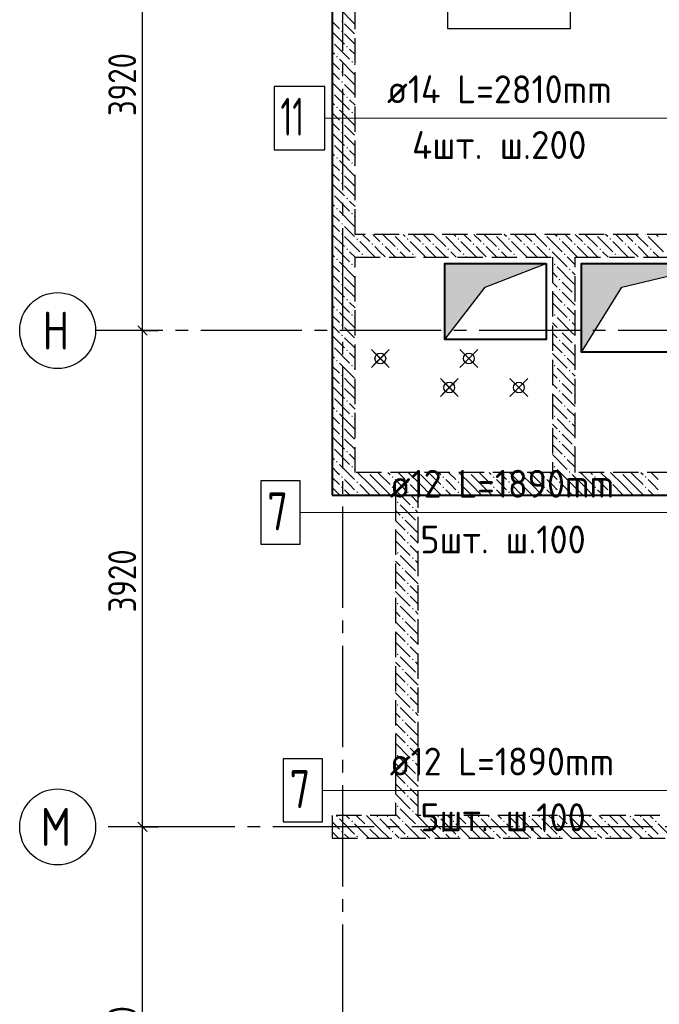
# Model space of a CAD drawing. Header units: millimetres. Extents: x 40580 to 1168286, y -220995 to 81020.
# Tile 189 of 194: x 517168 to 522224, y -98053 to -90277. Entities that reach past the tile are written whole.
import ezdxf

# ---------------------------------------------------------------- set-up
doc = ezdxf.new("R2010")
doc.units = ezdxf.units.MM
for name, pattern in [('______2', [270, 200, -70]), ('______5', [1100, 800, -100, 100, -100]), ('CENTER', [2, 1.25, -0.25, 0.25, -0.25])]:
    doc.linetypes.add(name, pattern=pattern)
for name, color, linetype, lineweight in [('Standard', 7, 'Continuous', 25), ('Высотные отметки', 7, 'Continuous', 25), ('ДОП Верх по Х', 7, 'Continuous', 25), ('ОСИ', 7, 'CENTER', 15), ('Основная', 7, 'Continuous', 40), ('Позиционная метка номер позиции', 7, 'Continuous', 13), ('Примечания', 7, 'Continuous', 13), ('Размерная линия_ общее', 7, 'Continuous', 25)]:
    doc.layers.add(name, color=color, linetype=linetype, lineweight=lineweight)
doc.layers.add('ЖБ Стена верхний уровень', color=7, linetype='______2', true_color=0x656565)
doc.layers.add('Тонкие', color=7, linetype='Continuous')
doc.layers.add('ФВ-2', color=7, linetype='Continuous')
doc.styles.add('GOST 2.304-81', font='txt')
doc.styles.add('ISOCPEUR', font='isocpeur.ttf')

msp = doc.modelspace()

# ---------------------------------------------------------------- hatches: boundary and pattern name
at = {"layer": 'ЖБ Стена верхний уровень', "linetype": 'Continuous', "lineweight": -3, "transparency": 33554687}
for points in [[(519709.3, -90289), (519715.8, -90282.5), (519722.3, -90289), (519715.8, -90295.5)], [(519709.3, -90369), (519715.8, -90362.5), (519722.3, -90369), (519715.8, -90375.5)], [(519638.8, -90445.5), (519642.3, -90449), (519638.8, -90452.4)], [(519749.3, -90489), (519755.8, -90482.5), (519762.3, -90489), (519755.8, -90495.5)], [(519669.3, -90569), (519675.8, -90562.5), (519682.3, -90569), (519675.8, -90575.5)], [(519789.3, -90609), (519795.8, -90602.5), (519802.3, -90609), (519795.8, -90615.5)], [(519709.3, -90689), (519715.8, -90682.5), (519722.3, -90689), (519715.8, -90695.5)], [(519709.3, -90769), (519715.8, -90762.5), (519722.3, -90769), (519715.8, -90775.5)], [(519638.8, -90845.5), (519642.3, -90849), (519638.8, -90852.4)], [(519749.3, -90889), (519755.8, -90882.5), (519762.3, -90889), (519755.8, -90895.5)], [(519669.3, -90969), (519675.8, -90962.5), (519682.3, -90969), (519675.8, -90975.5)], [(519789.3, -91009), (519795.8, -91002.5), (519802.3, -91009), (519795.8, -91015.5)], [(519709.3, -91089), (519715.8, -91082.5), (519722.3, -91089), (519715.8, -91095.5)], [(519709.3, -91169), (519715.8, -91162.5), (519722.3, -91169), (519715.8, -91175.5)], [(519638.8, -91245.5), (519642.3, -91249), (519638.8, -91252.4)], [(519749.3, -91289), (519755.8, -91282.5), (519762.3, -91289), (519755.8, -91295.5)], [(519669.3, -91369), (519675.8, -91362.5), (519682.3, -91369), (519675.8, -91375.5)], [(519789.3, -91409), (519795.8, -91402.5), (519802.3, -91409), (519795.8, -91415.5)], [(519709.3, -91489), (519715.8, -91482.5), (519722.3, -91489), (519715.8, -91495.5)], [(519709.3, -91569), (519715.8, -91562.5), (519722.3, -91569), (519715.8, -91575.5)], [(519638.8, -91645.5), (519642.3, -91649), (519638.8, -91652.4)], [(519749.3, -91689), (519755.8, -91682.5), (519762.3, -91689), (519755.8, -91695.5)], [(519669.3, -91769), (519675.8, -91762.5), (519682.3, -91769), (519675.8, -91775.5)], [(519789.3, -91809), (519795.8, -91802.5), (519802.3, -91809), (519795.8, -91815.5)], [(519709.3, -91889), (519715.8, -91882.5), (519722.3, -91889), (519715.8, -91895.5)], [(519709.3, -91969), (519715.8, -91962.5), (519722.3, -91969), (519715.8, -91975.5)], [(520119.1, -91972.1), (520115.8, -91975.5), (520112.4, -91972.1)], [(520519.1, -91972.1), (520515.8, -91975.5), (520512.4, -91972.1)], [(520919.1, -91972.1), (520915.8, -91975.5), (520912.4, -91972.1)], [(521319.1, -91972.1), (521315.8, -91975.5), (521312.4, -91972.1)], [(521719.1, -91972.1), (521715.8, -91975.5), (521712.4, -91972.1)], [(522119.1, -91972.1), (522115.8, -91975.5), (522112.4, -91972.1)], [(519638.8, -92045.5), (519642.3, -92049), (519638.8, -92052.4)], [(519829.3, -92009), (519835.8, -92002.5), (519842.3, -92009), (519835.8, -92015.5)], [(519949.3, -92049), (519955.8, -92042.5), (519962.3, -92049), (519955.8, -92055.5)], [(520029.3, -92049), (520035.8, -92042.5), (520042.3, -92049), (520035.8, -92055.5)], [(520229.3, -92009), (520235.8, -92002.5), (520242.3, -92009), (520235.8, -92015.5)], [(520349.3, -92049), (520355.8, -92042.5), (520362.3, -92049), (520355.8, -92055.5)], [(520429.3, -92049), (520435.8, -92042.5), (520442.3, -92049), (520435.8, -92055.5)], [(520629.3, -92009), (520635.8, -92002.5), (520642.3, -92009), (520635.8, -92015.5)], [(520749.3, -92049), (520755.8, -92042.5), (520762.3, -92049), (520755.8, -92055.5)], [(520829.3, -92049), (520835.8, -92042.5), (520842.3, -92049), (520835.8, -92055.5)], [(521029.3, -92009), (521035.8, -92002.5), (521042.3, -92009), (521035.8, -92015.5)], [(521149.3, -92049), (521155.8, -92042.5), (521162.3, -92049), (521155.8, -92055.5)], [(521229.3, -92049), (521235.8, -92042.5), (521242.3, -92049), (521235.8, -92055.5)], [(521429.3, -92009), (521435.8, -92002.5), (521442.3, -92009), (521435.8, -92015.5)], [(521549.3, -92049), (521555.8, -92042.5), (521562.3, -92049), (521555.8, -92055.5)], [(521629.3, -92049), (521635.8, -92042.5), (521642.3, -92049), (521635.8, -92055.5)], [(521829.3, -92009), (521835.8, -92002.5), (521842.3, -92009), (521835.8, -92015.5)], [(521949.3, -92049), (521955.8, -92042.5), (521962.3, -92049), (521955.8, -92055.5)], [(522029.3, -92049), (522035.8, -92042.5), (522042.3, -92049), (522035.8, -92055.5)], [(519749.3, -92089), (519755.8, -92082.5), (519762.3, -92089), (519755.8, -92095.5)], [(519869.3, -92129), (519875.8, -92122.5), (519882.3, -92129), (519875.8, -92135.5)], [(520149.3, -92089), (520155.8, -92082.5), (520162.3, -92089), (520155.8, -92095.5)], [(520269.3, -92129), (520275.8, -92122.5), (520282.3, -92129), (520275.8, -92135.5)], [(520549.3, -92089), (520555.8, -92082.5), (520562.3, -92089), (520555.8, -92095.5)], [(520669.3, -92129), (520675.8, -92122.5), (520682.3, -92129), (520675.8, -92135.5)], [(520949.3, -92089), (520955.8, -92082.5), (520962.3, -92089), (520955.8, -92095.5)], [(521069.3, -92129), (521075.8, -92122.5), (521082.3, -92129), (521075.8, -92135.5)], [(521349.3, -92089), (521355.8, -92082.5), (521362.3, -92089), (521355.8, -92095.5)], [(521469.3, -92129), (521475.8, -92122.5), (521482.3, -92129), (521475.8, -92135.5)], [(521749.3, -92089), (521755.8, -92082.5), (521762.3, -92089), (521755.8, -92095.5)], [(521869.3, -92129), (521875.8, -92122.5), (521882.3, -92129), (521875.8, -92135.5)], [(522149.3, -92089), (522155.8, -92082.5), (522162.3, -92089), (522155.8, -92095.5)], [(519669.3, -92169), (519675.8, -92162.5), (519682.3, -92169), (519675.8, -92175.5)], [(519789.3, -92209), (519795.8, -92202.5), (519802.3, -92209), (519795.8, -92215.5)], [(521389.3, -92209), (521395.8, -92202.5), (521402.3, -92209), (521395.8, -92215.5)], [(519709.3, -92289), (519715.8, -92282.5), (519722.3, -92289), (519715.8, -92295.5)], [(521509.3, -92249), (521515.8, -92242.5), (521522.3, -92249), (521515.8, -92255.5)], [(519709.3, -92369), (519715.8, -92362.5), (519722.3, -92369), (519715.8, -92375.5)], [(521429.3, -92329), (521435.8, -92322.5), (521442.3, -92329), (521435.8, -92335.5)], [(519638.8, -92445.5), (519642.3, -92449), (519638.8, -92452.4)], [(521429.3, -92409), (521435.8, -92402.5), (521442.3, -92409), (521435.8, -92415.5)], [(521549.3, -92449), (521555.8, -92442.5), (521558.8, -92445.5), (521558.8, -92452.4), (521555.8, -92455.5)], [(519749.3, -92489), (519755.8, -92482.5), (519762.3, -92489), (519755.8, -92495.5)], [(521469.3, -92529), (521475.8, -92522.5), (521482.3, -92529), (521475.8, -92535.5)], [(519669.3, -92569), (519675.8, -92562.5), (519682.3, -92569), (519675.8, -92575.5)], [(519789.3, -92609), (519795.8, -92602.5), (519802.3, -92609), (519795.8, -92615.5)], [(521389.3, -92609), (521395.8, -92602.5), (521402.3, -92609), (521395.8, -92615.5)], [(519709.3, -92689), (519715.8, -92682.5), (519722.3, -92689), (519715.8, -92695.5)], [(521509.3, -92649), (521515.8, -92642.5), (521522.3, -92649), (521515.8, -92655.5)], [(519709.3, -92769), (519715.8, -92762.5), (519722.3, -92769), (519715.8, -92775.5)], [(521429.3, -92729), (521435.8, -92722.5), (521442.3, -92729), (521435.8, -92735.5)], [(519638.8, -92845.5), (519642.3, -92849), (519638.8, -92852.4)], [(521429.3, -92809), (521435.8, -92802.5), (521442.3, -92809), (521435.8, -92815.5)], [(521549.3, -92849), (521555.8, -92842.5), (521558.8, -92845.5), (521558.8, -92852.4), (521555.8, -92855.5)], [(519749.3, -92889), (519755.8, -92882.5), (519762.3, -92889), (519755.8, -92895.5)], [(521469.3, -92929), (521475.8, -92922.5), (521482.3, -92929), (521475.8, -92935.5)], [(519669.3, -92969), (519675.8, -92962.5), (519682.3, -92969), (519675.8, -92975.5)], [(519789.3, -93009), (519795.8, -93002.5), (519802.3, -93009), (519795.8, -93015.5)], [(521389.3, -93009), (521395.8, -93002.5), (521402.3, -93009), (521395.8, -93015.5)], [(519709.3, -93089), (519715.8, -93082.5), (519722.3, -93089), (519715.8, -93095.5)], [(521509.3, -93049), (521515.8, -93042.5), (521522.3, -93049), (521515.8, -93055.5)], [(519709.3, -93169), (519715.8, -93162.5), (519722.3, -93169), (519715.8, -93175.5)], [(521429.3, -93129), (521435.8, -93122.5), (521442.3, -93129), (521435.8, -93135.5)], [(521429.3, -93209), (521435.8, -93202.5), (521442.3, -93209), (521435.8, -93215.5)], [(519638.8, -93245.5), (519642.3, -93249), (519638.8, -93252.4)], [(519749.3, -93289), (519755.8, -93282.5), (519762.3, -93289), (519755.8, -93295.5)], [(521549.3, -93249), (521555.8, -93242.5), (521558.8, -93245.5), (521558.8, -93252.4), (521555.8, -93255.5)], [(519669.3, -93369), (519675.8, -93362.5), (519682.3, -93369), (519675.8, -93375.5)], [(521469.3, -93329), (521475.8, -93322.5), (521482.3, -93329), (521475.8, -93335.5)], [(519789.3, -93409), (519795.8, -93402.5), (519802.3, -93409), (519795.8, -93415.5)], [(521389.3, -93409), (521395.8, -93402.5), (521402.3, -93409), (521395.8, -93415.5)], [(521509.3, -93449), (521515.8, -93442.5), (521522.3, -93449), (521515.8, -93455.5)], [(519709.3, -93489), (519715.8, -93482.5), (519722.3, -93489), (519715.8, -93495.5)], [(521429.3, -93529), (521435.8, -93522.5), (521442.3, -93529), (521435.8, -93535.5)], [(519709.3, -93569), (519715.8, -93562.5), (519722.3, -93569), (519715.8, -93575.5)], [(521429.3, -93609), (521435.8, -93602.5), (521442.3, -93609), (521435.8, -93615.5)], [(519638.8, -93645.5), (519642.3, -93649), (519638.8, -93652.4)], [(519749.3, -93689), (519755.8, -93682.5), (519762.3, -93689), (519755.8, -93695.5)], [(521549.3, -93649), (521555.8, -93642.5), (521558.8, -93645.5), (521558.8, -93652.4), (521555.8, -93655.5)], [(519669.3, -93769), (519675.8, -93762.5), (519682.3, -93769), (519675.8, -93775.5)], [(521469.3, -93729), (521475.8, -93722.5), (521482.3, -93729), (521475.8, -93735.5)], [(519789.3, -93809), (519795.8, -93802.5), (519802.3, -93809), (519795.8, -93815.5)], [(519919.1, -93852.1), (519915.8, -93855.5), (519912.4, -93852.1)], [(520319.1, -93852.1), (520315.8, -93855.5), (520312.4, -93852.1)], [(520719.1, -93852.1), (520715.8, -93855.5), (520712.4, -93852.1)], [(521119.1, -93852.1), (521115.8, -93855.5), (521112.4, -93852.1)], [(521389.3, -93809), (521395.8, -93802.5), (521402.3, -93809), (521395.8, -93815.5)], [(521509.3, -93849), (521515.8, -93842.5), (521522.3, -93849), (521519.1, -93852.1), (521512.4, -93852.1)], [(521519.1, -93852.1), (521515.8, -93855.5), (521512.4, -93852.1)], [(521919.1, -93852.1), (521915.8, -93855.5), (521912.4, -93852.1)], [(519709.3, -93889), (519715.8, -93882.5), (519722.3, -93889), (519715.8, -93895.5)], [(519829.3, -93929), (519835.8, -93922.5), (519842.3, -93929), (519835.8, -93935.5)], [(520109.3, -93889), (520115.8, -93882.5), (520122.3, -93889), (520115.8, -93895.5)], [(520229.3, -93929), (520235.8, -93922.5), (520242.3, -93929), (520235.8, -93935.5)], [(520509.3, -93889), (520515.8, -93882.5), (520522.3, -93889), (520515.8, -93895.5)], [(520629.3, -93929), (520635.8, -93922.5), (520642.3, -93929), (520635.8, -93935.5)], [(520909.3, -93889), (520915.8, -93882.5), (520922.3, -93889), (520915.8, -93895.5)], [(521029.3, -93929), (521035.8, -93922.5), (521042.3, -93929), (521035.8, -93935.5)], [(521309.3, -93889), (521315.8, -93882.5), (521322.3, -93889), (521315.8, -93895.5)], [(521429.3, -93929), (521435.8, -93922.5), (521442.3, -93929), (521435.8, -93935.5)], [(521709.3, -93889), (521715.8, -93882.5), (521722.3, -93889), (521715.8, -93895.5)], [(521829.3, -93929), (521835.8, -93922.5), (521842.3, -93929), (521835.8, -93935.5)], [(522109.3, -93889), (522115.8, -93882.5), (522122.3, -93889), (522115.8, -93895.5)], [(519709.3, -93969), (519715.8, -93962.5), (519722.3, -93969), (519715.8, -93975.5)], [(519829.3, -94009), (519835.8, -94002.5), (519842.3, -94009), (519835.8, -94015.5)], [(520109.3, -93969), (520115.8, -93962.5), (520122.3, -93969), (520115.8, -93975.5)], [(520229.3, -94009), (520235.8, -94002.5), (520242.3, -94009), (520235.8, -94015.5)], [(520509.3, -93969), (520515.8, -93962.5), (520522.3, -93969), (520515.8, -93975.5)], [(520629.3, -94009), (520635.8, -94002.5), (520642.3, -94009), (520635.8, -94015.5)], [(520909.3, -93969), (520915.8, -93962.5), (520922.3, -93969), (520915.8, -93975.5)], [(521029.3, -94009), (521035.8, -94002.5), (521042.3, -94009), (521035.8, -94015.5)], [(521309.3, -93969), (521315.8, -93962.5), (521322.3, -93969), (521315.8, -93975.5)], [(521429.3, -94009), (521435.8, -94002.5), (521442.3, -94009), (521435.8, -94015.5)], [(521709.3, -93969), (521715.8, -93962.5), (521722.3, -93969), (521715.8, -93975.5)], [(521829.3, -94009), (521835.8, -94002.5), (521842.3, -94009), (521835.8, -94015.5)], [(522109.3, -93969), (522115.8, -93962.5), (522122.3, -93969), (522115.8, -93975.5)], [(520149.3, -94089), (520155.8, -94082.5), (520162.3, -94089), (520155.8, -94095.5)], [(520269.3, -94129), (520275.8, -94122.5), (520282.3, -94129), (520275.8, -94135.5)], [(520189.3, -94209), (520195.8, -94202.5), (520202.3, -94209), (520195.8, -94215.5)], [(520309.3, -94249), (520315.8, -94242.5), (520318.8, -94245.5), (520318.8, -94252.4), (520315.8, -94255.5)], [(520229.3, -94329), (520235.8, -94322.5), (520242.3, -94329), (520235.8, -94335.5)], [(520229.3, -94409), (520235.8, -94402.5), (520242.3, -94409), (520235.8, -94415.5)], [(520149.3, -94489), (520155.8, -94482.5), (520162.3, -94489), (520155.8, -94495.5)], [(520269.3, -94529), (520275.8, -94522.5), (520282.3, -94529), (520275.8, -94535.5)], [(520189.3, -94609), (520195.8, -94602.5), (520202.3, -94609), (520195.8, -94615.5)], [(520309.3, -94649), (520315.8, -94642.5), (520318.8, -94645.5), (520318.8, -94652.4), (520315.8, -94655.5)], [(520229.3, -94729), (520235.8, -94722.5), (520242.3, -94729), (520235.8, -94735.5)], [(520229.3, -94809), (520235.8, -94802.5), (520242.3, -94809), (520235.8, -94815.5)], [(520149.3, -94889), (520155.8, -94882.5), (520162.3, -94889), (520155.8, -94895.5)], [(520269.3, -94929), (520275.8, -94922.5), (520282.3, -94929), (520275.8, -94935.5)], [(520189.3, -95009), (520195.8, -95002.5), (520202.3, -95009), (520195.8, -95015.5)], [(520309.3, -95049), (520315.8, -95042.5), (520318.8, -95045.5), (520318.8, -95052.4), (520315.8, -95055.5)], [(520229.3, -95129), (520235.8, -95122.5), (520242.3, -95129), (520235.8, -95135.5)], [(520229.3, -95209), (520235.8, -95202.5), (520242.3, -95209), (520235.8, -95215.5)], [(520149.3, -95289), (520155.8, -95282.5), (520162.3, -95289), (520155.8, -95295.5)], [(520269.3, -95329), (520275.8, -95322.5), (520282.3, -95329), (520275.8, -95335.5)], [(520189.3, -95409), (520195.8, -95402.5), (520202.3, -95409), (520195.8, -95415.5)], [(520309.3, -95449), (520315.8, -95442.5), (520318.8, -95445.5), (520318.8, -95452.4), (520315.8, -95455.5)], [(520229.3, -95529), (520235.8, -95522.5), (520242.3, -95529), (520235.8, -95535.5)], [(520229.3, -95609), (520235.8, -95602.5), (520242.3, -95609), (520235.8, -95615.5)], [(520149.3, -95689), (520155.8, -95682.5), (520162.3, -95689), (520155.8, -95695.5)], [(520269.3, -95729), (520275.8, -95722.5), (520282.3, -95729), (520275.8, -95735.5)], [(520189.3, -95809), (520195.8, -95802.5), (520202.3, -95809), (520195.8, -95815.5)], [(520309.3, -95849), (520315.8, -95842.5), (520318.8, -95845.5), (520318.8, -95852.4), (520315.8, -95855.5)], [(520229.3, -95929), (520235.8, -95922.5), (520242.3, -95929), (520235.8, -95935.5)], [(520229.3, -96009), (520235.8, -96002.5), (520242.3, -96009), (520235.8, -96015.5)], [(520149.3, -96089), (520155.8, -96082.5), (520162.3, -96089), (520155.8, -96095.5)], [(520269.3, -96129), (520275.8, -96122.5), (520282.3, -96129), (520275.8, -96135.5)], [(520189.3, -96209), (520195.8, -96202.5), (520202.3, -96209), (520195.8, -96215.5)], [(520309.3, -96249), (520315.8, -96242.5), (520318.8, -96245.5), (520318.8, -96252.4), (520315.8, -96255.5)], [(520229.3, -96329), (520235.8, -96322.5), (520242.3, -96329), (520235.8, -96335.5)], [(520229.3, -96409), (520235.8, -96402.5), (520242.3, -96409), (520235.8, -96415.5)], [(520149.3, -96489), (520155.8, -96482.5), (520162.3, -96489), (520155.8, -96495.5)], [(519669.3, -96569), (519675.8, -96562.5), (519682.3, -96569), (519675.8, -96575.5)], [(519989.3, -96569), (519995.8, -96562.5), (520002.3, -96569), (519995.8, -96575.5)], [(520069.3, -96569), (520075.8, -96562.5), (520082.3, -96569), (520075.8, -96575.5)], [(520269.3, -96529), (520275.8, -96522.5), (520282.3, -96529), (520275.8, -96535.5)], [(520389.3, -96569), (520395.8, -96562.5), (520402.3, -96569), (520395.8, -96575.5)], [(520469.3, -96569), (520475.8, -96562.5), (520482.3, -96569), (520475.8, -96575.5)], [(520789.3, -96569), (520795.8, -96562.5), (520802.3, -96569), (520795.8, -96575.5)], [(520869.3, -96569), (520875.8, -96562.5), (520882.3, -96569), (520875.8, -96575.5)], [(521189.3, -96569), (521195.8, -96562.5), (521202.3, -96569), (521195.8, -96575.5)], [(521269.3, -96569), (521275.8, -96562.5), (521282.3, -96569), (521275.8, -96575.5)], [(521589.3, -96569), (521595.8, -96562.5), (521602.3, -96569), (521595.8, -96575.5)], [(521669.3, -96569), (521675.8, -96562.5), (521682.3, -96569), (521675.8, -96575.5)], [(521989.3, -96569), (521995.8, -96562.5), (522002.3, -96569), (521995.8, -96575.5)], [(522069.3, -96569), (522075.8, -96562.5), (522082.3, -96569), (522075.8, -96575.5)], [(519789.3, -96609), (519795.8, -96602.5), (519802.3, -96609), (519795.8, -96615.5)], [(519909.3, -96649), (519915.8, -96642.5), (519922.3, -96649), (519915.8, -96655.5)], [(520189.3, -96609), (520195.8, -96602.5), (520202.3, -96609), (520195.8, -96615.5)], [(520309.3, -96649), (520315.8, -96642.5), (520322.3, -96649), (520315.8, -96655.5)], [(520589.3, -96609), (520595.8, -96602.5), (520602.3, -96609), (520595.8, -96615.5)], [(520709.3, -96649), (520715.8, -96642.5), (520722.3, -96649), (520715.8, -96655.5)], [(520989.3, -96609), (520995.8, -96602.5), (521002.3, -96609), (520995.8, -96615.5)], [(521109.3, -96649), (521115.8, -96642.5), (521122.3, -96649), (521115.8, -96655.5)], [(521389.3, -96609), (521395.8, -96602.5), (521402.3, -96609), (521395.8, -96615.5)], [(521509.3, -96649), (521515.8, -96642.5), (521522.3, -96649), (521515.8, -96655.5)], [(521789.3, -96609), (521795.8, -96602.5), (521802.3, -96609), (521795.8, -96615.5)], [(521909.3, -96649), (521915.8, -96642.5), (521922.3, -96649), (521915.8, -96655.5)], [(522189.3, -96609), (522195.8, -96602.5), (522202.3, -96609), (522195.8, -96615.5)], [(519709.3, -96689), (519715.8, -96682.5), (519722.3, -96689), (519715.8, -96695.5)], [(519829.3, -96729), (519835.8, -96722.5), (519842.3, -96729), (519835.8, -96735.5)], [(520109.3, -96689), (520115.8, -96682.5), (520122.3, -96689), (520115.8, -96695.5)], [(520229.3, -96729), (520235.8, -96722.5), (520242.3, -96729), (520235.8, -96735.5)], [(520509.3, -96689), (520515.8, -96682.5), (520522.3, -96689), (520515.8, -96695.5)], [(520629.3, -96729), (520635.8, -96722.5), (520642.3, -96729), (520635.8, -96735.5)], [(520909.3, -96689), (520915.8, -96682.5), (520922.3, -96689), (520915.8, -96695.5)], [(521029.3, -96729), (521035.8, -96722.5), (521042.3, -96729), (521035.8, -96735.5)], [(521309.3, -96689), (521315.8, -96682.5), (521322.3, -96689), (521315.8, -96695.5)], [(521429.3, -96729), (521435.8, -96722.5), (521442.3, -96729), (521435.8, -96735.5)], [(521709.3, -96689), (521715.8, -96682.5), (521722.3, -96689), (521715.8, -96695.5)], [(521829.3, -96729), (521835.8, -96722.5), (521842.3, -96729), (521835.8, -96735.5)], [(522109.3, -96689), (522115.8, -96682.5), (522122.3, -96689), (522115.8, -96695.5)]]:
    msp.add_hatch(color=7, dxfattribs=at).paths.add_polyline_path(points, flags=16)
at = {"layer": 'ФВ-2'}
h = msp.add_hatch(color=256, dxfattribs=at)
h.dxf.hatch_style = 1
h.paths.add_polyline_path([(521277.6, -92222.1), (520847.2, -92390.3), (520528.8, -92802.1), (520528.8, -92222.1)])
h.paths.add_polyline_path([(521277.6, -92222.1), (520528.8, -92222.1), (520528.8, -92202.1), (521328.8, -92202.1)])
h = msp.add_hatch(color=256, dxfattribs=at)
h.dxf.hatch_style = 1
h.paths.add_polyline_path([(522318, -92296.2), (521927.2, -92390.3), (521608.8, -92902.1), (521608.8, -92222.1)])
h.paths.add_polyline_path([(522318, -92296.2), (521608.8, -92222.1), (521608.8, -92202.1), (522708.8, -92202.1)])

# ---------------------------------------------------------------- linework, layer by layer
for centre in [(520018.9, -92952.1), (520718.8, -92952.1), (520563.8, -93182.1), (521113.8, -93182.1)]:
    msp.add_circle(centre, 42.5)
at = {"layer": 'Standard', "color": 7, "linetype": 'Continuous', "lineweight": -3, "transparency": 33554687}
for p, q in [((518138.8, -92732.1), (518138.8, -88812.1)), ((518138.8, -96652.1), (518138.8, -92732.1)), ((518138.8, -99952.1), (518138.8, -96652.1))]:
    msp.add_line(p, q, dxfattribs=at)
at = {"layer": 'Standard', "color": 7, "linetype": 'Continuous', "lineweight": 25, "transparency": 33554687}
for p, q in [((518176.3, -92769.6), (518101.3, -92694.6)), ((518176.3, -96689.6), (518101.3, -96614.6))]:
    msp.add_line(p, q, dxfattribs=at)
at = {"layer": 'Standard', "color": 251, "linetype": 'Continuous', "lineweight": -3, "true_color": 0x656565, "transparency": 33554687}
for p, q in [((518138.8, -92732.1), (518013.8, -92732.1)), ((518138.8, -92732.1), (518263.8, -92732.1)), ((518138.8, -96652.1), (518013.8, -96652.1)), ((518138.8, -96652.1), (518263.8, -96652.1))]:
    msp.add_line(p, q, dxfattribs=at)
for points in [[(518138.8, -92732.1), (518121.8, -92732.1), (518121.8, -92732.1), (517868.3, -92732.1)], [(518138.8, -96652.1), (518121.8, -96652.1), (518121.8, -96652.1), (518121.8, -96652.1), (518121.8, -96652.1), (517868.3, -96652.1)]]:
    msp.add_lwpolyline(points, dxfattribs=at)
at = {"layer": 'Высотные отметки', "color": 7, "linetype": 'Continuous', "lineweight": -3, "transparency": 33554687}
msp.add_lwpolyline([(520550, -90346), (521520.9, -90346), (521520.9, -90012.7), (520550, -90012.7), (520550, -90346)], dxfattribs=at)
at = {"layer": 'ДОП Верх по Х', "color": 7, "linetype": 'Continuous', "lineweight": 13, "transparency": 33554687}
for p, q in [((520051, -91053.6), (522115, -91053.6)), ((520117, -94169.5), (522115, -94169.5)), ((520117, -96363.3), (522115, -96363.3))]:
    msp.add_line(p, q, dxfattribs=at)
at = {"layer": 'ДОП Верх по Х', "color": 7, "linetype": 'Continuous', "lineweight": 25, "transparency": 33554687}
for points in [[(519180, -91303.6), (519580, -91303.6), (519580, -90803.6), (519180, -90803.6), (519180, -91303.6)], [(519075.3, -94419.5), (519385.3, -94419.5), (519385.3, -93919.5), (519075.3, -93919.5), (519075.3, -94419.5)], [(519251.8, -96613.3), (519561.8, -96613.3), (519561.8, -96113.3), (519251.8, -96113.3), (519251.8, -96613.3)]]:
    msp.add_lwpolyline(points, dxfattribs=at)
at = {"layer": 'ЖБ Стена верхний уровень', "color": 251, "linetype": '______2', "lineweight": -3, "true_color": 0x656565, "transparency": 33554687}
for p, q in [((519638.8, -88902.1), (519638.8, -91972.1)), ((519818.8, -91972.1), (519818.8, -88902.1)), ((519638.8, -91972.1), (519638.8, -92152.1)), ((524218.8, -91972.1), (519818.8, -91972.1)), ((519638.8, -92152.1), (519638.8, -93852.1)), ((519818.8, -93852.1), (519818.8, -92152.1)), ((519818.8, -92152.1), (521378.8, -92152.1)), ((521378.8, -92152.1), (521378.8, -93852.1)), ((521558.8, -92152.1), (524218.8, -92152.1)), ((521558.8, -93852.1), (521558.8, -92152.1)), ((519638.8, -93852.1), (519638.8, -94032.1)), ((521378.8, -93852.1), (519818.8, -93852.1)), ((524218.8, -93852.1), (521558.8, -93852.1)), ((519638.8, -94032.1), (520138.8, -94032.1)), ((520138.8, -94032.1), (520138.8, -96562.1)), ((520318.8, -94032.1), (525468.8, -94032.1)), ((520318.8, -96562.1), (520318.8, -94032.1)), ((520138.8, -96562.1), (519638.8, -96562.1)), ((519638.8, -96562.1), (519638.8, -96742.1)), ((525468.8, -96562.1), (520318.8, -96562.1)), ((519638.8, -96742.1), (525468.8, -96742.1))]:
    msp.add_line(p, q, dxfattribs=at)
at = {"layer": 'ЖБ Стена верхний уровень', "color": 9, "linetype": 'Continuous', "lineweight": -3, "true_color": 0xc7c7c7, "transparency": 33554687}
for p, q in [((519695.8, -90189), (519815.8, -90309)), ((519638.8, -90292), (519695.8, -90349)), ((519775.8, -90349), (519735.8, -90309)), ((519815.8, -90389), (519775.8, -90349)), ((519638.8, -90372), (519735.8, -90469)), ((519735.8, -90389), (519818.8, -90472)), ((519655.8, -90469), (519775.8, -90589)), ((519775.8, -90509), (519818.8, -90552)), ((519655.8, -90549), (519638.8, -90532)), ((519695.8, -90589), (519815.8, -90709)), ((519638.8, -90612), (519695.8, -90669)), ((519818.8, -90632), (519815.8, -90629)), ((519638.8, -90692), (519695.8, -90749)), ((519775.8, -90749), (519735.8, -90709)), ((519815.8, -90789), (519775.8, -90749)), ((519638.8, -90772), (519735.8, -90869)), ((519735.8, -90789), (519818.8, -90872)), ((519655.8, -90869), (519775.8, -90989)), ((519655.8, -90949), (519638.8, -90932)), ((519775.8, -90909), (519818.8, -90952)), ((519638.8, -91012), (519695.8, -91069)), ((519695.8, -90989), (519815.8, -91109)), ((519818.8, -91032), (519815.8, -91029)), ((519638.8, -91092), (519695.8, -91149)), ((519775.8, -91149), (519735.8, -91109)), ((519638.8, -91172), (519735.8, -91269)), ((519735.8, -91189), (519818.8, -91272)), ((519815.8, -91189), (519775.8, -91149)), ((519655.8, -91269), (519775.8, -91389)), ((519655.8, -91349), (519638.8, -91332)), ((519775.8, -91309), (519818.8, -91352)), ((519638.8, -91412), (519695.8, -91469)), ((519695.8, -91389), (519815.8, -91509)), ((519818.8, -91432), (519815.8, -91429)), ((519638.8, -91492), (519695.8, -91549)), ((519775.8, -91549), (519735.8, -91509)), ((519638.8, -91572), (519735.8, -91669)), ((519735.8, -91589), (519818.8, -91672)), ((519815.8, -91589), (519775.8, -91549)), ((519655.8, -91669), (519775.8, -91789)), ((519655.8, -91749), (519638.8, -91732)), ((519775.8, -91709), (519818.8, -91752)), ((519638.8, -91812), (519695.8, -91869)), ((519695.8, -91789), (519815.8, -91909)), ((519818.8, -91832), (519815.8, -91829)), ((519638.8, -91892), (519695.8, -91949)), ((519775.8, -91949), (519735.8, -91909)), ((519638.8, -91972), (519735.8, -92069)), ((519735.8, -91989), (519818.8, -92072)), ((519815.8, -91989), (519775.8, -91949)), ((519878.9, -91972.1), (519935.8, -92029)), ((519958.9, -91972.1), (520015.8, -92029)), ((520038.9, -91972.1), (520135.8, -92069)), ((520135.8, -91989), (520255.8, -92109)), ((520215.8, -91989), (520198.9, -91972.1)), ((520278.9, -91972.1), (520335.8, -92029)), ((520358.9, -91972.1), (520415.8, -92029)), ((520438.9, -91972.1), (520535.8, -92069)), ((520535.8, -91989), (520655.8, -92109)), ((520615.8, -91989), (520598.9, -91972.1)), ((520678.9, -91972.1), (520735.8, -92029)), ((520758.9, -91972.1), (520815.8, -92029)), ((520838.9, -91972.1), (520935.8, -92069)), ((520935.8, -91989), (521055.8, -92109)), ((521015.8, -91989), (520998.9, -91972.1)), ((521078.9, -91972.1), (521135.8, -92029)), ((521158.9, -91972.1), (521215.8, -92029)), ((521238.9, -91972.1), (521335.8, -92069)), ((521335.8, -91989), (521455.8, -92109)), ((521415.8, -91989), (521398.9, -91972.1)), ((521478.9, -91972.1), (521535.8, -92029)), ((521558.9, -91972.1), (521615.8, -92029)), ((521638.9, -91972.1), (521735.8, -92069)), ((521735.8, -91989), (521855.8, -92109)), ((521815.8, -91989), (521798.9, -91972.1)), ((521878.9, -91972.1), (521935.8, -92029)), ((521958.9, -91972.1), (522015.8, -92029)), ((522038.9, -91972.1), (522135.8, -92069)), ((522135.8, -91989), (522255.8, -92109)), ((522215.8, -91989), (522198.9, -91972.1)), ((519655.8, -92069), (519775.8, -92189)), ((519818.8, -92072), (519855.8, -92109)), ((519855.8, -92029), (519975.8, -92149)), ((520015.8, -92109), (519975.8, -92069)), ((520055.8, -92069), (520138.9, -92152.1)), ((520255.8, -92029), (520375.8, -92149)), ((520415.8, -92109), (520375.8, -92069)), ((520455.8, -92069), (520538.9, -92152.1)), ((520655.8, -92029), (520775.8, -92149)), ((520815.8, -92109), (520775.8, -92069)), ((520855.8, -92069), (520938.9, -92152.1)), ((521055.8, -92029), (521175.8, -92149)), ((521215.8, -92109), (521175.8, -92069)), ((521255.8, -92069), (521338.9, -92152.1)), ((521455.8, -92029), (521575.8, -92149)), ((521615.8, -92109), (521575.8, -92069)), ((521655.8, -92069), (521738.9, -92152.1)), ((521855.8, -92029), (521975.8, -92149)), ((522015.8, -92109), (521975.8, -92069)), ((522055.8, -92069), (522138.9, -92152.1)), ((519655.8, -92149), (519638.8, -92132)), ((519775.8, -92109), (519818.8, -92152)), ((519818.8, -92152), (519818.9, -92152.1)), ((519898.9, -92152.1), (519895.8, -92149)), ((520055.8, -92149), (520015.8, -92109)), ((520175.8, -92109), (520218.9, -92152.1)), ((520298.9, -92152.1), (520295.8, -92149)), ((520455.8, -92149), (520415.8, -92109)), ((520575.8, -92109), (520618.9, -92152.1)), ((520698.9, -92152.1), (520695.8, -92149)), ((520855.8, -92149), (520815.8, -92109)), ((520975.8, -92109), (521018.9, -92152.1)), ((521098.9, -92152.1), (521095.8, -92149)), ((521255.8, -92149), (521215.8, -92109)), ((521375.8, -92109), (521418.9, -92152.1)), ((521418.9, -92152.1), (521495.8, -92229)), ((521498.9, -92152.1), (521495.8, -92149)), ((521558.8, -92212), (521498.9, -92152.1)), ((521655.8, -92149), (521615.8, -92109)), ((521775.8, -92109), (521818.9, -92152.1)), ((521898.9, -92152.1), (521895.8, -92149)), ((522055.8, -92149), (522015.8, -92109)), ((522175.8, -92109), (522218.9, -92152.1)), ((519638.8, -92212), (519695.8, -92269)), ((519695.8, -92189), (519815.8, -92309)), ((519818.8, -92232), (519815.8, -92229)), ((521535.8, -92349), (521415.8, -92229)), ((519638.8, -92292), (519695.8, -92349)), ((521378.8, -92272), (521415.8, -92309)), ((521535.8, -92269), (521558.8, -92292)), ((519638.8, -92372), (519735.8, -92469)), ((519775.8, -92349), (519735.8, -92309)), ((519815.8, -92389), (519775.8, -92349)), ((521415.8, -92389), (521378.8, -92352)), ((521455.8, -92349), (521535.8, -92429)), ((521535.8, -92349), (521558.8, -92372)), ((519735.8, -92389), (519818.8, -92472)), ((521378.8, -92432), (521455.8, -92509)), ((521455.8, -92429), (521558.8, -92532)), ((519655.8, -92549), (519638.8, -92532)), ((519655.8, -92469), (519775.8, -92589)), ((519775.8, -92509), (519818.8, -92552)), ((521378.8, -92512), (521495.8, -92629)), ((519638.8, -92612), (519695.8, -92669)), ((519695.8, -92589), (519815.8, -92709)), ((521558.8, -92612), (521495.8, -92549)), ((519638.8, -92692), (519695.8, -92749)), ((519818.8, -92632), (519815.8, -92629)), ((521378.8, -92672), (521415.8, -92709)), ((521535.8, -92749), (521415.8, -92629)), ((521535.8, -92669), (521558.8, -92692)), ((519638.8, -92772), (519735.8, -92869)), ((519775.8, -92749), (519735.8, -92709)), ((519815.8, -92789), (519775.8, -92749)), ((521415.8, -92789), (521378.8, -92752)), ((521455.8, -92749), (521535.8, -92829)), ((521535.8, -92749), (521558.8, -92772)), ((519735.8, -92789), (519818.8, -92872)), ((521378.8, -92832), (521455.8, -92909)), ((521455.8, -92829), (521558.8, -92932)), ((519655.8, -92869), (519775.8, -92989)), ((519775.8, -92909), (519818.8, -92952)), ((521378.8, -92912), (521495.8, -93029)), ((519655.8, -92949), (519638.8, -92932)), ((519695.8, -92989), (519815.8, -93109)), ((521558.8, -93012), (521495.8, -92949)), ((519638.8, -93012), (519695.8, -93069)), ((519818.8, -93032), (519815.8, -93029)), ((521378.8, -93072), (521415.8, -93109)), ((521535.8, -93149), (521415.8, -93029)), ((521535.8, -93069), (521558.8, -93092)), ((519638.8, -93092), (519695.8, -93149)), ((519775.8, -93149), (519735.8, -93109)), ((519815.8, -93189), (519775.8, -93149)), ((521415.8, -93189), (521378.8, -93152)), ((521455.8, -93149), (521535.8, -93229)), ((521535.8, -93149), (521558.8, -93172)), ((519638.8, -93172), (519735.8, -93269)), ((519735.8, -93189), (519818.8, -93272)), ((521378.8, -93232), (521455.8, -93309)), ((521455.8, -93229), (521558.8, -93332)), ((519655.8, -93269), (519775.8, -93389)), ((519775.8, -93309), (519818.8, -93352)), ((521378.8, -93312), (521495.8, -93429)), ((519655.8, -93349), (519638.8, -93332)), ((519695.8, -93389), (519815.8, -93509)), ((521558.8, -93412), (521495.8, -93349)), ((519638.8, -93412), (519695.8, -93469)), ((519818.8, -93432), (519815.8, -93429)), ((521378.8, -93472), (521415.8, -93509)), ((521535.8, -93549), (521415.8, -93429)), ((521535.8, -93469), (521558.8, -93492)), ((519638.8, -93492), (519695.8, -93549)), ((519775.8, -93549), (519735.8, -93509)), ((519815.8, -93589), (519775.8, -93549)), ((521415.8, -93589), (521378.8, -93552)), ((521455.8, -93549), (521535.8, -93629)), ((521535.8, -93549), (521558.8, -93572)), ((519638.8, -93572), (519735.8, -93669)), ((519735.8, -93589), (519818.8, -93672)), ((521455.8, -93629), (521558.8, -93732)), ((519655.8, -93669), (519775.8, -93789)), ((521378.8, -93632), (521455.8, -93709)), ((519655.8, -93749), (519638.8, -93732)), ((519775.8, -93709), (519818.8, -93752)), ((521378.8, -93712), (521495.8, -93829)), ((521558.8, -93812), (521495.8, -93749)), ((519638.8, -93812), (519678.9, -93852.1)), ((519678.9, -93852.1), (519695.8, -93869)), ((519695.8, -93789), (519758.9, -93852.1)), ((519758.9, -93852.1), (519815.8, -93909)), ((519818.8, -93832), (519815.8, -93829)), ((519935.8, -93949), (519838.9, -93852.1)), ((520015.8, -93869), (519998.9, -93852.1)), ((520078.9, -93852.1), (520095.8, -93869)), ((520158.9, -93852.1), (520215.8, -93909)), ((520335.8, -93949), (520238.9, -93852.1)), ((520415.8, -93869), (520398.9, -93852.1)), ((520478.9, -93852.1), (520495.8, -93869)), ((520558.9, -93852.1), (520615.8, -93909)), ((520735.8, -93949), (520638.9, -93852.1)), ((520815.8, -93869), (520798.9, -93852.1)), ((520878.9, -93852.1), (520895.8, -93869)), ((520958.9, -93852.1), (521015.8, -93909)), ((521135.8, -93949), (521038.9, -93852.1)), ((521215.8, -93869), (521198.9, -93852.1)), ((521278.9, -93852.1), (521295.8, -93869)), ((521358.9, -93852.1), (521415.8, -93909)), ((521438.9, -93852.1), (521415.8, -93829)), ((521535.8, -93949), (521438.9, -93852.1)), ((521615.8, -93869), (521598.9, -93852.1)), ((521678.9, -93852.1), (521695.8, -93869)), ((521758.9, -93852.1), (521815.8, -93909)), ((521935.8, -93949), (521838.9, -93852.1)), ((522015.8, -93869), (521998.9, -93852.1)), ((522078.9, -93852.1), (522095.8, -93869)), ((522158.9, -93852.1), (522215.8, -93909)), ((519638.8, -93892), (519695.8, -93949)), ((519775.8, -93949), (519735.8, -93909)), ((519935.8, -93869), (520015.8, -93949)), ((520015.8, -93869), (520095.8, -93949)), ((520175.8, -93949), (520135.8, -93909)), ((520335.8, -93869), (520415.8, -93949)), ((520415.8, -93869), (520495.8, -93949)), ((520575.8, -93949), (520535.8, -93909)), ((520735.8, -93869), (520815.8, -93949)), ((520815.8, -93869), (520895.8, -93949)), ((520975.8, -93949), (520935.8, -93909)), ((521135.8, -93869), (521215.8, -93949)), ((521215.8, -93869), (521295.8, -93949)), ((521375.8, -93949), (521335.8, -93909)), ((521535.8, -93869), (521615.8, -93949)), ((521615.8, -93869), (521695.8, -93949)), ((521775.8, -93949), (521735.8, -93909)), ((521935.8, -93869), (522015.8, -93949)), ((522015.8, -93869), (522095.8, -93949)), ((522175.8, -93949), (522135.8, -93909)), ((519638.8, -93972), (519698.9, -94032.1)), ((519735.8, -93989), (519778.9, -94032.1)), ((519815.8, -93989), (519775.8, -93949)), ((519855.8, -93949), (519935.8, -94029)), ((519935.8, -93949), (520015.8, -94029)), ((520015.8, -93949), (520098.9, -94032.1)), ((520135.8, -93989), (520178.9, -94032.1)), ((520215.8, -93989), (520175.8, -93949)), ((520255.8, -93949), (520335.8, -94029)), ((520335.8, -93949), (520415.8, -94029)), ((520415.8, -93949), (520498.9, -94032.1)), ((520535.8, -93989), (520578.9, -94032.1)), ((520615.8, -93989), (520575.8, -93949)), ((520655.8, -93949), (520735.8, -94029)), ((520735.8, -93949), (520815.8, -94029)), ((520815.8, -93949), (520898.9, -94032.1)), ((520935.8, -93989), (520978.9, -94032.1)), ((521015.8, -93989), (520975.8, -93949)), ((521055.8, -93949), (521135.8, -94029)), ((521135.8, -93949), (521215.8, -94029)), ((521215.8, -93949), (521298.9, -94032.1)), ((521335.8, -93989), (521378.9, -94032.1)), ((521415.8, -93989), (521375.8, -93949)), ((521455.8, -93949), (521535.8, -94029)), ((521535.8, -93949), (521615.8, -94029)), ((521615.8, -93949), (521698.9, -94032.1)), ((521735.8, -93989), (521778.9, -94032.1)), ((521815.8, -93989), (521775.8, -93949)), ((521855.8, -93949), (521935.8, -94029)), ((521935.8, -93949), (522015.8, -94029)), ((522015.8, -93949), (522098.9, -94032.1)), ((522135.8, -93989), (522178.9, -94032.1)), ((522215.8, -93989), (522175.8, -93949)), ((519855.8, -94029), (519858.9, -94032.1)), ((520178.9, -94032.1), (520255.8, -94109)), ((520255.8, -94029), (520258.9, -94032.1)), ((520258.9, -94032.1), (520318.8, -94092)), ((520655.8, -94029), (520658.9, -94032.1)), ((521055.8, -94029), (521058.9, -94032.1)), ((521455.8, -94029), (521458.9, -94032.1)), ((521855.8, -94029), (521858.9, -94032.1)), ((520138.8, -94152), (520175.8, -94189)), ((520175.8, -94109), (520295.8, -94229)), ((520318.8, -94172), (520295.8, -94149)), ((520138.8, -94232), (520215.8, -94309)), ((520318.8, -94332), (520215.8, -94229)), ((520175.8, -94349), (520138.8, -94312)), ((520138.8, -94392), (520255.8, -94509)), ((520215.8, -94389), (520175.8, -94349)), ((520255.8, -94349), (520318.8, -94412)), ((520255.8, -94429), (520318.8, -94492)), ((520138.8, -94552), (520175.8, -94589)), ((520175.8, -94509), (520295.8, -94629)), ((520318.8, -94572), (520295.8, -94549)), ((520138.8, -94632), (520215.8, -94709)), ((520318.8, -94732), (520215.8, -94629)), ((520175.8, -94749), (520138.8, -94712)), ((520138.8, -94792), (520255.8, -94909)), ((520215.8, -94789), (520175.8, -94749)), ((520255.8, -94749), (520318.8, -94812)), ((520255.8, -94829), (520318.8, -94892)), ((520175.8, -94909), (520295.8, -95029)), ((520318.8, -94972), (520295.8, -94949)), ((520138.8, -94952), (520175.8, -94989)), ((520318.8, -95132), (520215.8, -95029)), ((520138.8, -95032), (520215.8, -95109)), ((520175.8, -95149), (520138.8, -95112)), ((520215.8, -95189), (520175.8, -95149)), ((520255.8, -95149), (520318.8, -95212)), ((520138.8, -95192), (520255.8, -95309)), ((520255.8, -95229), (520318.8, -95292)), ((520175.8, -95309), (520295.8, -95429)), ((520138.8, -95352), (520175.8, -95389)), ((520318.8, -95372), (520295.8, -95349)), ((520138.8, -95432), (520215.8, -95509)), ((520318.8, -95532), (520215.8, -95429)), ((520175.8, -95549), (520138.8, -95512)), ((520215.8, -95589), (520175.8, -95549)), ((520255.8, -95549), (520318.8, -95612)), ((520138.8, -95592), (520255.8, -95709)), ((520255.8, -95629), (520318.8, -95692)), ((520175.8, -95709), (520295.8, -95829)), ((520138.8, -95752), (520175.8, -95789)), ((520318.8, -95772), (520295.8, -95749)), ((520138.8, -95832), (520215.8, -95909)), ((520318.8, -95932), (520215.8, -95829)), ((520175.8, -95949), (520138.8, -95912)), ((520215.8, -95989), (520175.8, -95949)), ((520255.8, -95949), (520318.8, -96012)), ((520138.8, -95992), (520255.8, -96109)), ((520255.8, -96029), (520318.8, -96092)), ((520175.8, -96109), (520295.8, -96229)), ((520138.8, -96152), (520175.8, -96189)), ((520318.8, -96172), (520295.8, -96149)), ((520138.8, -96232), (520215.8, -96309)), ((520318.8, -96332), (520215.8, -96229)), ((520175.8, -96349), (520138.8, -96312)), ((520215.8, -96389), (520175.8, -96349)), ((520255.8, -96349), (520318.8, -96412)), ((520138.8, -96392), (520255.8, -96509)), ((520255.8, -96429), (520318.8, -96492)), ((519748.9, -96562.1), (519775.8, -96589)), ((519828.9, -96562.1), (519895.8, -96629)), ((520015.8, -96669), (519908.9, -96562.1)), ((520138.8, -96552), (520148.9, -96562.1)), ((520148.9, -96562.1), (520175.8, -96589)), ((520175.8, -96509), (520228.9, -96562.1)), ((520228.9, -96562.1), (520295.8, -96629)), ((520308.9, -96562.1), (520295.8, -96549)), ((520415.8, -96669), (520308.9, -96562.1)), ((520548.9, -96562.1), (520575.8, -96589)), ((520628.9, -96562.1), (520695.8, -96629)), ((520815.8, -96669), (520708.9, -96562.1)), ((520948.9, -96562.1), (520975.8, -96589)), ((521028.9, -96562.1), (521095.8, -96629)), ((521215.8, -96669), (521108.9, -96562.1)), ((521348.9, -96562.1), (521375.8, -96589)), ((521428.9, -96562.1), (521495.8, -96629)), ((521615.8, -96669), (521508.9, -96562.1)), ((521748.9, -96562.1), (521775.8, -96589)), ((521828.9, -96562.1), (521895.8, -96629)), ((522015.8, -96669), (521908.9, -96562.1)), ((522148.9, -96562.1), (522175.8, -96589)), ((519638.8, -96612), (519695.8, -96669)), ((519695.8, -96589), (519815.8, -96709)), ((519928.9, -96742.1), (519815.8, -96629)), ((520015.8, -96589), (520095.8, -96669)), ((520095.8, -96589), (520215.8, -96709)), ((520328.9, -96742.1), (520215.8, -96629)), ((520415.8, -96589), (520495.8, -96669)), ((520495.8, -96589), (520615.8, -96709)), ((520728.9, -96742.1), (520615.8, -96629)), ((520815.8, -96589), (520895.8, -96669)), ((520895.8, -96589), (521015.8, -96709)), ((521128.9, -96742.1), (521015.8, -96629)), ((521215.8, -96589), (521295.8, -96669)), ((521295.8, -96589), (521415.8, -96709)), ((521528.9, -96742.1), (521415.8, -96629)), ((521615.8, -96589), (521695.8, -96669)), ((521695.8, -96589), (521815.8, -96709)), ((521928.9, -96742.1), (521815.8, -96629)), ((522015.8, -96589), (522095.8, -96669)), ((522095.8, -96589), (522215.8, -96709)), ((522328.9, -96742.1), (522215.8, -96629)), ((519638.8, -96692), (519688.9, -96742.1)), ((519768.9, -96742.1), (519735.8, -96709)), ((519935.8, -96669), (520008.9, -96742.1)), ((520015.8, -96669), (520088.9, -96742.1)), ((520168.9, -96742.1), (520135.8, -96709)), ((520335.8, -96669), (520408.9, -96742.1)), ((520415.8, -96669), (520488.9, -96742.1)), ((520568.9, -96742.1), (520535.8, -96709)), ((520735.8, -96669), (520808.9, -96742.1)), ((520815.8, -96669), (520888.9, -96742.1)), ((520968.9, -96742.1), (520935.8, -96709)), ((521135.8, -96669), (521208.9, -96742.1)), ((521215.8, -96669), (521288.9, -96742.1)), ((521368.9, -96742.1), (521335.8, -96709)), ((521535.8, -96669), (521608.9, -96742.1)), ((521615.8, -96669), (521688.9, -96742.1)), ((521768.9, -96742.1), (521735.8, -96709)), ((521935.8, -96669), (522008.9, -96742.1)), ((522015.8, -96669), (522088.9, -96742.1)), ((522168.9, -96742.1), (522135.8, -96709))]:
    msp.add_line(p, q, dxfattribs=at)
at = {"layer": 'ОСИ', "color": 8, "linetype": '______5', "lineweight": -3, "transparency": 33554687}
for p, q in [((519718.8, -88622.1), (519718.8, -121662.1)), ((527098.8, -92732.1), (517768.3, -92732.1)), ((527668.8, -96652.1), (517768.3, -96652.1))]:
    msp.add_line(p, q, dxfattribs=at)
at = {"layer": 'ОСИ', "color": 7, "linetype": 'Continuous', "lineweight": -3, "transparency": 33554687}
for centre in [(517468.3, -92732.1), (517468.3, -96652.1)]:
    msp.add_circle(centre, 300, dxfattribs=at)
at = {"layer": 'Основная', "transparency": 33554687}
for p, q in [((519638.8, -89802.1), (519638.8, -94032.1)), ((519638.8, -94032.1), (523778.8, -94032.1))]:
    msp.add_line(p, q, dxfattribs=at)
for points in [[(521328.8, -92202.1), (521328.8, -92802.1), (520528.8, -92802.1), (520528.8, -92202.1)], [(522708.8, -92202.1), (522708.8, -92902.1), (521608.8, -92902.1), (521608.8, -92202.1)]]:
    msp.add_lwpolyline(points, close=True, dxfattribs=at)
at = {"layer": 'Позиционная метка номер позиции', "color": 7, "linetype": 'Continuous', "lineweight": 13, "transparency": 33554687}
for points in [[(524218.8, -91740.4), (523532, -91053.6), (519580, -91053.6)], [(524958.8, -94444), (524684.3, -94169.5), (519385.3, -94169.5)], [(525118.8, -96088.8), (524844.3, -96363.3), (519561.8, -96363.3)]]:
    msp.add_lwpolyline(points, dxfattribs=at)
at = {"layer": 'Примечания', "color": 7, "linetype": 'Continuous', "lineweight": 13, "transparency": 33554687}
for p, q in [((520089.6, -93022.8), (519948.2, -92881.4)), ((519948.2, -93022.8), (520089.6, -92881.4)), ((520789.5, -93022.8), (520648.1, -92881.4)), ((520648.1, -93022.8), (520789.5, -92881.4)), ((520634.5, -93252.8), (520493.1, -93111.4)), ((520493.1, -93252.8), (520634.5, -93111.4)), ((521184.5, -93252.8), (521043.1, -93111.4)), ((521043.1, -93252.8), (521184.5, -93111.4))]:
    msp.add_line(p, q, dxfattribs=at)
at = {"layer": 'Размерная линия_ общее', "color": 7, "linetype": 'Continuous', "lineweight": 18, "transparency": 33554687}
for p, q in [((520071.9, -93005.1), (519965.9, -92899.1)), ((519965.9, -93005.1), (520071.9, -92899.1)), ((520771.9, -93005.1), (520665.8, -92899.1)), ((520665.8, -93005.1), (520771.9, -92899.1)), ((520616.9, -93235.1), (520510.8, -93129.1)), ((520510.8, -93235.1), (520616.9, -93129.1)), ((521166.9, -93235.1), (521060.8, -93129.1)), ((521060.8, -93235.1), (521166.9, -93129.1))]:
    msp.add_line(p, q, dxfattribs=at)
at = {"layer": 'Тонкие'}
for p, q in [((520847.2, -92390.3), (521328.8, -92202.1)), ((521927.2, -92390.3), (522708.8, -92202.1)), ((520528.8, -92802.1), (520847.2, -92390.3)), ((521608.8, -92902.1), (521927.2, -92390.3))]:
    msp.add_line(p, q, dxfattribs=at)

# ---------------------------------------------------------------- texts
at = {"layer": 'Standard', "color": 7, "linetype": 'Continuous', "lineweight": 25, "transparency": 33554687, "char_height": 220, "attachment_point": 7, "rotation": 90, "style": 'GOST 2.304-81'}
for s, insert, width in [('3920', (518088.8, -91038), 657.046), ('3920', (518088.8, -94958), 657.058), ('3300', (518088.8, -98560.2), 641.47)]:
    msp.add_mtext(s, dxfattribs=dict(at, insert=insert, width=width))
at = {"layer": 'ДОП Верх по Х', "color": 7, "linetype": 'Continuous', "lineweight": 13, "transparency": 33554687, "attachment_point": 7, "style": 'ISOCPEUR'}
for s, insert, char_height, width in [('\\W0.94;ø14 L=2810mm ', (520071, -90936.3), 220, 2127.572), ('\\W0.62;11', (519230, -91193.6), 300, 393.75), ('\\W0.97;4шт. ш.200 ', (520269, -91376.3), 220, 1735.063), ('\\W0.94;ø12 L=1890mm ', (520093, -94052.2), 220, 2105.673), ('\\W0.78;7', (519125.3, -94309.5), 300, 326.834), ('\\W0.95;5шт. ш.100 ', (520335, -94492.2), 220, 1666.172), ('\\W0.94;ø12 L=1890mm ', (520093, -96246), 220, 2105.673), ('\\W0.78;7', (519301.8, -96503.3), 300, 326.834), ('\\W0.95;5шт. ш.100 ', (520335, -96686), 220, 1666.172)]:
    msp.add_mtext(s, dxfattribs=dict(at, insert=insert, char_height=char_height, width=width))
at = {"layer": 'ОСИ', "color": 7, "linetype": 'Continuous', "lineweight": 25, "transparency": 33554687, "char_height": 300, "attachment_point": 7, "style": 'ISOCPEUR'}
for s, insert, width in [('\\W0.80;Н', (517348.3, -92882.1), 359.839), ('\\W0.82;М', (517333.3, -96802.1), 392.649)]:
    msp.add_mtext(s, dxfattribs=dict(at, insert=insert, width=width))

doc.saveas('drawing.dxf')
